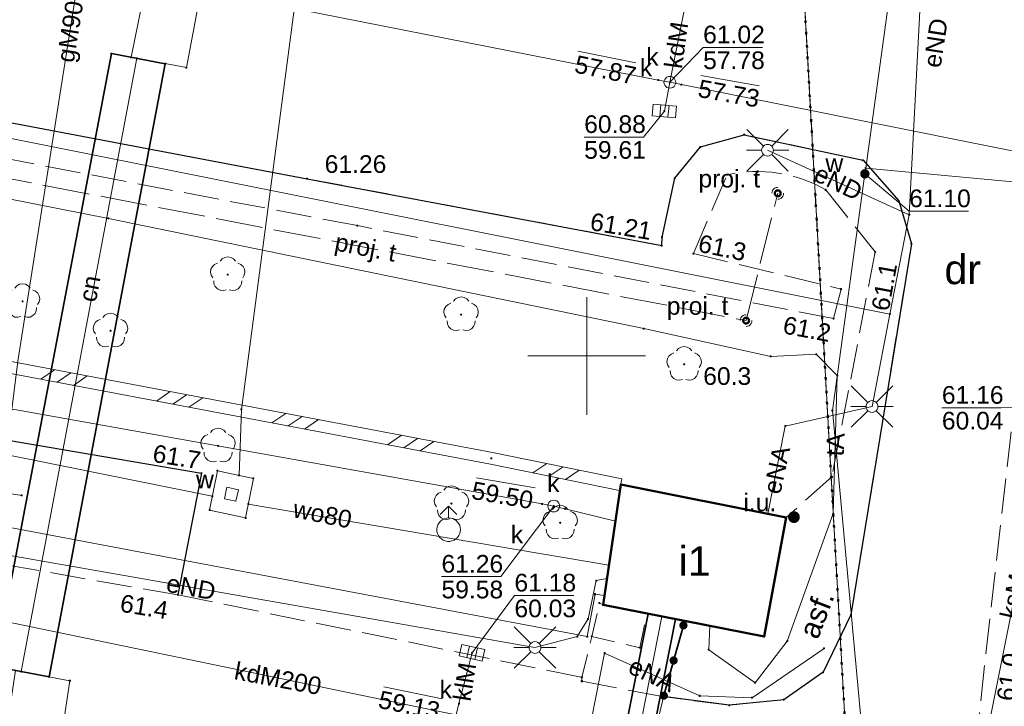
# Model space of a CAD drawing. Header units: millimetres. Extents: x 6421400 to 6424255, y 5791334 to 5793836.
# Tile 88 of 101: x 6422876 to 6422918, y 5792835 to 5792864. Entities that reach past the tile are written whole.
import ezdxf
from ezdxf.enums import TextEntityAlignment as Align

# ---------------------------------------------------------------- set-up
doc = ezdxf.new("R2010")
doc.units = ezdxf.units.MM
for name, pattern in [('KROPK2', [1, 0.05, -0.95]), ('PRZER1-1', [1, 0.5, -0.5]), ('PRZER2-1', [1.5, 1, -0.5]), ('PRZER3-1', [2, 1.5, -0.5]), ('PRZER4-1', [2.5, 2, -0.5])]:
    doc.linetypes.add(name, pattern=pattern)
doc.layers.get('0').update_dxf_attribs({"color": 252})
for name, color, linetype, lineweight in [('GESBZO', 7, 'Continuous', 35), ('GESBZO_O', 252, 'Continuous', 35), ('GESDZI', 252, 'Continuous', 18), ('GESJAE', 252, 'Continuous', 35), ('GESUZY', 252, 'Continuous', 18), ('GESUZY_O', 252, 'Continuous', 18), ('GSLDSS', 252, 'Continuous', 18), ('GSLKBR', 252, 'Continuous', 18), ('GSLKOC', 252, 'Continuous', 18), ('GSLKOG', 252, 'Continuous', 25), ('GSLKOU', 252, 'Continuous', 18), ('GSLKRW', 252, 'Continuous', 25), ('GSPPRB', 252, 'Continuous', 18), ('GSPRDL', 252, 'Continuous', 18), ('GSSKOA', 252, 'Continuous', 18), ('GTGTXT_O', 252, 'Continuous', 18), ('GULCNP', 252, 'Continuous', 18), ('GULCNP_O', 252, 'Continuous', 18), ('GULCOI', 252, 'Continuous', 25), ('GULCOR', 252, 'Continuous', 25), ('GULENN', 252, 'Continuous', 18), ('GULENN_O', 252, 'Continuous', 18), ('GULGPI', 252, 'Continuous', 18), ('GULGPI_O', 252, 'Continuous', 18), ('GULKDP', 252, 'Continuous', 18), ('GULKDP_O', 252, 'Continuous', 18), ('GULKLP', 252, 'Continuous', 18), ('GULKLP_O', 252, 'Continuous', 18), ('GULKSP', 252, 'Continuous', 18), ('GULKSP_O', 252, 'Continuous', 18), ('GULTPR', 252, 'Continuous', 18), ('GULTPR_O', 252, 'Continuous', 18), ('GULWOP', 252, 'Continuous', 18), ('GULWOP_O', 252, 'Continuous', 18), ('GUPISL', 252, 'Continuous', 18), ('GUPKKS', 252, 'Continuous', 18), ('GUPKSD', 252, 'Continuous', 18), ('GUPKSD_O', 252, 'Continuous', 18), ('GUPKWZ', 252, 'Continuous', 13), ('GUPKWZ_O', 252, 'Continuous', 13), ('GUPWDT', 252, 'Continuous', 18), ('GUPWWZ', 252, 'Continuous', 13), ('GUPWWZ_O', 252, 'Continuous', 13), ('GUSIKP', 252, 'Continuous', 18), ('GZLTPR', 252, 'Continuous', 18), ('GZLTPR_O', 252, 'Continuous', 18), ('GZPTSD', 252, 'Continuous', 18), ('GZPTSD_O', 252, 'Continuous', 18), ('Ramka sekcyjna', 252, 'Continuous', 18)]:
    doc.layers.add(name, color=color, linetype=linetype, lineweight=lineweight)
for name, color, linetype in [('GSPWPN', 252, 'Continuous'), ('GSPWPN_O', 252, 'Continuous'), ('GSPWPS', 252, 'Continuous'), ('GSPWPS_O', 252, 'Continuous'), ('GUPKSH', 252, 'Continuous'), ('GUPKSH_O', 252, 'Continuous'), ('GUPKUI', 252, 'Continuous'), ('GUPKUI_O', 252, 'Continuous'), ('GUPTSH', 252, 'Continuous'), ('GUPTSH_O', 252, 'Continuous'), ('GUPWSH', 252, 'Continuous'), ('GUPWSH_O', 252, 'Continuous'), ('GUPWZA', 252, 'Continuous'), ('GUPWZA_O', 252, 'Continuous'), ('xref', 252, 'Continuous')]:
    doc.layers.add(name, color=color, linetype=linetype)
doc.styles.add('Arial', font='arial.ttf')

# ---------------------------------------------------------------- blocks, each defined once
blk = doc.blocks.new('GSPRDL1')
blk.add_hatch(color=0).paths.add_polyline_path([(-0.045, 0), (-0.042798, -0.013906), (-0.036406, -0.02645), (-0.02645, -0.036406), (-0.013906, -0.042798), (0, -0.045), (0.013906, -0.042798), (0.02645, -0.036406), (0.036406, -0.02645), (0.042798, -0.013906), (0.045, 0), (0.042798, 0.013906), (0.036406, 0.02645), (0.02645, 0.036406), (0.013906, 0.042798), (0, 0.045), (-0.013906, 0.042798), (-0.02645, 0.036406), (-0.036406, 0.02645), (-0.042798, 0.013906)])
at = {"color": 0}
for points in [[(-0.646351, 0.068773), (-0.677512, 0.194901), (-0.663766, 0.324092), (-0.606763, 0.440839), (-0.513345, 0.531129), (-0.394725, 0.584125), (-0.265141, 0.593465)], [(-0.134326, 0.635969), (-0.024001, 0.70458), (0.103115, 0.731429), (0.231763, 0.713292), (0.346501, 0.652348), (0.433559, 0.55591), (0.482485, 0.435555)], [(0.563333, 0.324277), (0.662679, 0.240553), (0.727494, 0.127956), (0.75, 0), (0.727494, -0.127956), (0.662679, -0.240553), (0.563333, -0.324277)], [(-0.265141, -0.593465), (-0.394725, -0.584125), (-0.513345, -0.531129), (-0.606763, -0.440839), (-0.663766, -0.324092), (-0.677512, -0.194901), (-0.646351, -0.068773)], [(0.482485, -0.435555), (0.433559, -0.55591), (0.346501, -0.652348), (0.231763, -0.713292), (0.103115, -0.731429), (-0.024001, -0.70458), (-0.134326, -0.635969)]]:
    blk.add_lwpolyline(points, dxfattribs=at)
blk = doc.blocks.new('GSLKOG2')
blk.add_hatch(color=0).paths.add_polyline_path([(0, 0.175), (-0.045293, 0.169037), (-0.0875, 0.151554), (-0.123744, 0.123744), (-0.151554, 0.0875), (-0.169037, 0.045293), (-0.175, 0), (-0.169037, -0.045293), (-0.151554, -0.0875), (-0.123744, -0.123744), (-0.0875, -0.151554), (-0.045293, -0.169037), (0, -0.175), (0.045293, -0.169037), (0.0875, -0.151554), (0.123744, -0.123744), (0.151554, -0.0875), (0.169037, -0.045293), (0.175, 0), (0.169037, 0.045293), (0.151554, 0.0875), (0.123744, 0.123744), (0.0875, 0.151554), (0.045293, 0.169037)])
blk = doc.blocks.new('GSLKOG1')
blk.add_hatch(color=0).paths.add_polyline_path([(0, 0.175), (-0.045293, 0.169037), (-0.0875, 0.151554), (-0.123744, 0.123744), (-0.151554, 0.0875), (-0.169037, 0.045293), (-0.175, 0), (-0.169037, -0.045293), (-0.151554, -0.0875), (-0.123744, -0.123744), (-0.0875, -0.151554), (-0.045293, -0.169037), (0, -0.175), (0.045293, -0.169037), (0.0875, -0.151554), (0.123744, -0.123744), (0.151554, -0.0875), (0.169037, -0.045293), (0.175, 0), (0.169037, 0.045293), (0.151554, 0.0875), (0.123744, 0.123744), (0.0875, 0.151554), (0.045293, 0.169037)])
blk = doc.blocks.new('GSPWPN1')
blk.add_hatch(color=0).paths.add_polyline_path([(0, 0.045), (-0.011647, 0.043467), (-0.0225, 0.038971), (-0.03182, 0.03182), (-0.038971, 0.0225), (-0.043467, 0.011647), (-0.045, 0), (-0.043467, -0.011647), (-0.038971, -0.0225), (-0.03182, -0.03182), (-0.0225, -0.038971), (-0.011647, -0.043467), (0, -0.045), (0.011647, -0.043467), (0.0225, -0.038971), (0.03182, -0.03182), (0.038971, -0.0225), (0.043467, -0.011647), (0.045, 0), (0.043467, 0.011647), (0.038971, 0.0225), (0.03182, 0.03182), (0.0225, 0.038971), (0.011647, 0.043467)])
blk = doc.blocks.new('GSPWPS1')
blk.add_hatch(color=0).paths.add_polyline_path([(0, 0.045), (-0.011647, 0.043467), (-0.0225, 0.038971), (-0.03182, 0.03182), (-0.038971, 0.0225), (-0.043467, 0.011647), (-0.045, 0), (-0.043467, -0.011647), (-0.038971, -0.0225), (-0.03182, -0.03182), (-0.0225, -0.038971), (-0.011647, -0.043467), (0, -0.045), (0.011647, -0.043467), (0.0225, -0.038971), (0.03182, -0.03182), (0.038971, -0.0225), (0.043467, -0.011647), (0.045, 0), (0.043467, 0.011647), (0.038971, 0.0225), (0.03182, 0.03182), (0.0225, 0.038971), (0.011647, 0.043467)])
blk = doc.blocks.new('GSLDSS1')
at = {"color": 0}
for points in [[(-0.955, -0.25), (-0.455, 0.25)], [(-0.25, -0.25), (0.25, 0.25)], [(0.455, -0.25), (0.955, 0.25)]]:
    blk.add_lwpolyline(points, dxfattribs=at)
blk = doc.blocks.new('GSLDSS2')
at = {"color": 0}
blk.add_lwpolyline([(0, 0.25), (0, -0.25)], dxfattribs=at)
blk = doc.blocks.new('GUPKSH1')
blk.add_hatch(color=0).paths.add_polyline_path([(0, 0.045), (-0.011647, 0.043467), (-0.0225, 0.038971), (-0.03182, 0.03182), (-0.038971, 0.0225), (-0.043467, 0.011647), (-0.045, 0), (-0.043467, -0.011647), (-0.038971, -0.0225), (-0.03182, -0.03182), (-0.0225, -0.038971), (-0.011647, -0.043467), (0, -0.045), (0.011647, -0.043467), (0.0225, -0.038971), (0.03182, -0.03182), (0.038971, -0.0225), (0.043467, -0.011647), (0.045, 0), (0.043467, 0.011647), (0.038971, 0.0225), (0.03182, 0.03182), (0.0225, 0.038971), (0.011647, 0.043467)])
blk = doc.blocks.new('GUPWSH1')
blk.add_hatch(color=0).paths.add_polyline_path([(0, 0.045), (-0.011647, 0.043467), (-0.0225, 0.038971), (-0.03182, 0.03182), (-0.038971, 0.0225), (-0.043467, 0.011647), (-0.045, 0), (-0.043467, -0.011647), (-0.038971, -0.0225), (-0.03182, -0.03182), (-0.0225, -0.038971), (-0.011647, -0.043467), (0, -0.045), (0.011647, -0.043467), (0.0225, -0.038971), (0.03182, -0.03182), (0.038971, -0.0225), (0.043467, -0.011647), (0.045, 0), (0.043467, 0.011647), (0.038971, 0.0225), (0.03182, 0.03182), (0.0225, 0.038971), (0.011647, 0.043467)])
blk = doc.blocks.new('GUPTSH1')
blk.add_hatch(color=0).paths.add_polyline_path([(0, 0.045), (-0.011647, 0.043467), (-0.0225, 0.038971), (-0.03182, 0.03182), (-0.038971, 0.0225), (-0.043467, 0.011647), (-0.045, 0), (-0.043467, -0.011647), (-0.038971, -0.0225), (-0.03182, -0.03182), (-0.0225, -0.038971), (-0.011647, -0.043467), (0, -0.045), (0.011647, -0.043467), (0.0225, -0.038971), (0.03182, -0.03182), (0.038971, -0.0225), (0.043467, -0.011647), (0.045, 0), (0.043467, 0.011647), (0.038971, 0.0225), (0.03182, 0.03182), (0.0225, 0.038971), (0.011647, 0.043467)])
blk = doc.blocks.new('GUPWDT1')
at = {"color": 0}
blk.add_lwpolyline([(0.5, 0), (0.492404, -0.086824), (0.469846, -0.17101), (0.433013, -0.25), (0.383022, -0.321394), (0.321394, -0.383022), (0.25, -0.433013), (0.17101, -0.469846), (0.086824, -0.492404), (0, -0.5), (-0.086824, -0.492404), (-0.17101, -0.469846), (-0.25, -0.433013), (-0.32743, -0.377875), (-0.393027, -0.309079), (-0.444418, -0.229113), (-0.479746, -0.140866), (-0.497736, -0.047528), (-0.497736, 0.047528), (-0.479746, 0.140866), (-0.444418, 0.229113), (-0.393027, 0.309079), (-0.32743, 0.377875), (-0.25, 0.433013), (-0.163534, 0.4725), (-0.071157, 0.494911), (0.023791, 0.499434), (0.117879, 0.485906), (0.207708, 0.454816), (0.290028, 0.407288), (0.361867, 0.34504), (0.420627, 0.27032), (0.464184, 0.185831), (0.490964, 0.094626)], close=True, dxfattribs=at)
for points in [[(0.5, 0), (1, 0)], [(0.646447, 0.353553), (1, 0), (0.646447, -0.353553)]]:
    blk.add_lwpolyline(points, dxfattribs=at)
blk = doc.blocks.new('GUPWZA1')
blk.add_hatch(color=0).paths.add_polyline_path([(0, 0.2), (-0.051764, 0.193185), (-0.1, 0.173205), (-0.141421, 0.141421), (-0.173205, 0.1), (-0.193185, 0.051764), (-0.2, 0), (-0.193185, -0.051764), (-0.173205, -0.1), (-0.141421, -0.141421), (-0.1, -0.173205), (-0.051764, -0.193185), (0, -0.2), (0.051764, -0.193185), (0.1, -0.173205), (0.141421, -0.141421), (0.173205, -0.1), (0.193185, -0.051764), (0.2, 0), (0.193185, 0.051764), (0.173205, 0.1), (0.141421, 0.141421), (0.1, 0.173205), (0.051764, 0.193185)])
blk = doc.blocks.new('GUPKSD1_1')
at = {"color": 0}
blk.add_lwpolyline([(0.25, 0), (0.241481, -0.064705), (0.216506, -0.125), (0.176777, -0.176777), (0.125, -0.216506), (0.064705, -0.241481), (0, -0.25), (-0.064705, -0.241481), (-0.125, -0.216506), (-0.176777, -0.176777), (-0.216506, -0.125), (-0.241481, -0.064705), (-0.25, 0), (-0.241481, 0.064705), (-0.216506, 0.125), (-0.176777, 0.176777), (-0.125, 0.216506), (-0.064705, 0.241481), (0, 0.25), (0.064705, 0.241481), (0.125, 0.216506), (0.176777, 0.176777), (0.216506, 0.125), (0.241481, 0.064705)], close=True, dxfattribs=at)
blk = doc.blocks.new('GUPKUI1')
blk.add_hatch(color=0).paths.add_polyline_path([(0, 0.25), (-0.064705, 0.241481), (-0.125, 0.216506), (-0.176777, 0.176777), (-0.216506, 0.125), (-0.241481, 0.064705), (-0.25, 0), (-0.241481, -0.064705), (-0.216506, -0.125), (-0.176777, -0.176777), (-0.125, -0.216506), (-0.064705, -0.241481), (0, -0.25), (0.064705, -0.241481), (0.125, -0.216506), (0.176777, -0.176777), (0.216506, -0.125), (0.241481, -0.064705), (0.25, 0), (0.241481, 0.064705), (0.216506, 0.125), (0.176777, 0.176777), (0.125, 0.216506), (0.064705, 0.241481)])
blk = doc.blocks.new('GUPKKS1')
at = {"color": 0}
blk.add_lwpolyline([(0.5, -0.25), (-0.5, -0.25), (-0.5, 0.25), (0.5, 0.25)], close=True, dxfattribs=at)
for points in [[(-0.175, -0.25), (-0.175, 0.25)], [(0.175, -0.25), (0.175, 0.25)]]:
    blk.add_lwpolyline(points, dxfattribs=at)
blk = doc.blocks.new('GUPISL1_2')
at = {"color": 0}
for points in [[(-0.176777, 0.176777), (-0.883883, 0.883883)], [(0, 0.25), (0, 0.9)], [(0.176777, 0.176777), (0.883883, 0.883883)], [(-0.176777, -0.176777), (-0.883883, -0.883883)], [(0, -0.25), (0, -0.9)], [(0.176777, -0.176777), (0.883883, -0.883883)]]:
    blk.add_lwpolyline(points, dxfattribs=at)
blk.add_lwpolyline([(0.25, 0), (0.241481, -0.064705), (0.216506, -0.125), (0.176777, -0.176777), (0.125, -0.216506), (0.064705, -0.241481), (0, -0.25), (-0.064705, -0.241481), (-0.125, -0.216506), (-0.176777, -0.176777), (-0.216506, -0.125), (-0.241481, -0.064705), (-0.25, 0), (-0.241481, 0.064705), (-0.216506, 0.125), (-0.176777, 0.176777), (-0.125, 0.216506), (-0.064705, 0.241481), (0, 0.25), (0.064705, 0.241481), (0.125, 0.216506), (0.176777, 0.176777), (0.216506, 0.125), (0.241481, 0.064705)], close=True, dxfattribs=at)
blk = doc.blocks.new('GZPTSD1')
at = {"color": 0}
for points in [[(-0.25, 0), (-0.241481, 0.064705), (-0.216506, 0.125), (-0.176777, 0.176777), (-0.125, 0.216506), (-0.064705, 0.241481), (0, 0.25)], [(0.25, 0), (0.241481, -0.064705), (0.216506, -0.125), (0.176777, -0.176777), (0.125, -0.216506), (0.064705, -0.241481), (0, -0.25)]]:
    blk.add_lwpolyline(points, dxfattribs=at)
at = {"color": 7, "lineweight": 50, "true_color": 0xffffff}
blk.add_lwpolyline([(0, 0.125), (-0.038627, 0.118882), (-0.073473, 0.101127), (-0.101127, 0.073473), (-0.118882, 0.038627), (-0.125, 0), (-0.118882, -0.038627), (-0.101127, -0.073473), (-0.073473, -0.101127), (-0.038627, -0.118882), (0, -0.125), (0.038627, -0.118882), (0.073473, -0.101127), (0.101127, -0.073473), (0.118882, -0.038627), (0.125, 0), (0.118882, 0.038627), (0.101127, 0.073473), (0.073473, 0.101127), (0.038627, 0.118882)], close=True, dxfattribs=at)
blk = doc.blocks.new('GUPWWZ1_2')
at = {"color": 0}
blk.add_lwpolyline([(-0.25, 0.25), (-0.25, -0.25), (0.25, -0.25), (0.25, 0.25)], close=True, dxfattribs=at)
blk = doc.blocks.new('GUPKWZ1_1')
at = {"color": 0}
blk.add_lwpolyline([(0.25, 0), (0.241481, -0.064705), (0.216506, -0.125), (0.176777, -0.176777), (0.125, -0.216506), (0.064705, -0.241481), (0, -0.25), (-0.064705, -0.241481), (-0.125, -0.216506), (-0.176777, -0.176777), (-0.216506, -0.125), (-0.241481, -0.064705), (-0.25, 0), (-0.241481, 0.064705), (-0.216506, 0.125), (-0.176777, 0.176777), (-0.125, 0.216506), (-0.064705, 0.241481), (0, 0.25), (0.064705, 0.241481), (0.125, 0.216506), (0.176777, 0.176777), (0.216506, 0.125), (0.241481, 0.064705)], close=True, dxfattribs=at)
blk = doc.blocks.new('GSPPRB0')
at = {"color": 0, "lineweight": 18}
blk.add_lwpolyline([(-0.007955, 0.0225), (0.007955, 0.0225), (0.0225, 0.007955), (0.0225, -0.007955), (0.007955, -0.0225), (-0.007955, -0.0225), (-0.0225, -0.007955), (-0.0225, 0.007955)], close=True, dxfattribs=at)
blk = doc.blocks.new('G$CC51CC4AD')
at = {"layer": 'GESBZO', "linetype": 'Continuous', "lineweight": 50, "elevation": 10.26}
blk.add_lwpolyline([(6422901.445, 5792844.532), (6422908.474, 5792843.139), (6422907.538, 5792838.075), (6422900.691, 5792839.423)], close=True, dxfattribs=at)
at = {"layer": 'GESDZI', "linetype": 'Continuous', "lineweight": 18, "elevation": 10.3}
for points in [[(6422795.341, 5792905.438), (6422908.081, 5792885.793), (6422911.194, 5792830.604), (6422917.26, 5792719.89), (6422863.06, 5792716.73), (6422822.73, 5792724.17), (6422811.63, 5792724.79), (6422810.34, 5792698.25), (6422801.082, 5792696.382), (6422784.98, 5792698.5), (6422786.28, 5792726.3), (6422688.8, 5792730.98), (6422628.77, 5792742.38), (6422626.228, 5792743.45), (6422630.461, 5792804.26), (6422635.086, 5792870.721), (6422635.545, 5792889.65), (6422641.575, 5792889.501), (6422641.844, 5792899.611), (6422635.964, 5792905.63), (6422636.303, 5792918.88), (6422638.343, 5792930.71), (6422642.952, 5792933.93)], [(6422921.253, 5792829.964), (6422921.574, 5792824.324), (6422923.826, 5792784.195), (6422924.93, 5792764.546), (6422926.028, 5792745.126), (6422928.33, 5792704.407), (6422930.432, 5792667.178), (6422930.7, 5792662.85), (6422931.68, 5792645.92), (6422924.71, 5792645.76), (6422925.4, 5792633.4), (6422926.98, 5792605.35), (6422927.796, 5792589.549), (6422924.816, 5792589.219), (6422920.66, 5792661.95), (6422917.26, 5792719.89), (6422911.194, 5792830.604), (6422908.081, 5792885.793), (6422907.81, 5792890.473), (6422917.97, 5792887.063)]]:
    blk.add_lwpolyline(points, close=True, dxfattribs=at)
at = {"layer": 'GESJAE', "linetype": 'KROPK2', "lineweight": 50, "elevation": 10.3}
for points in [[(6422917.26, 5792719.89), (6422911.194, 5792830.604), (6422908.081, 5792885.793), (6422907.81, 5792890.473), (6422917.97, 5792887.063), (6422945.401, 5792877.874), (6422948.39, 5792876.44), (6422974.78, 5792868.1), (6422978.76, 5792866.84), (6422984.191, 5792864.866), (6422989.271, 5792862.976), (6423047.071, 5792841.689), (6423054.471, 5792838.969), (6423056.551, 5792838.199), (6423055.911, 5792849.089), (6423054.419, 5792878.798), (6423051.458, 5792906.858), (6423050.316, 5792931.978), (6423050.096, 5792936.848), (6423049.125, 5792958.357), (6423046.212, 5793022.547)], [(6422840.351, 5792905.8), (6422907.81, 5792890.473), (6422908.081, 5792885.793), (6422911.194, 5792830.604), (6422917.26, 5792719.89), (6422920.66, 5792661.95), (6422924.816, 5792589.219), (6422926.976, 5792582.57)]]:
    blk.add_lwpolyline(points, dxfattribs=at)
at = {"layer": 'GESUZY', "linetype": 'PRZER1-1', "lineweight": 18, "elevation": 10.18}
for points in [[(6422750.482, 5792703.054), (6422711.322, 5792708.222), (6422624.574, 5792719.673), (6422626.228, 5792743.45), (6422630.461, 5792804.26), (6422635.086, 5792870.721), (6422635.545, 5792889.65), (6422641.575, 5792889.501), (6422641.844, 5792899.611), (6422635.964, 5792905.63), (6422636.303, 5792918.88), (6422638.343, 5792930.71), (6422642.952, 5792933.93), (6422691.625, 5792924.83), (6422795.341, 5792905.438), (6422908.081, 5792885.793), (6422911.194, 5792830.604), (6422917.26, 5792719.89), (6422810.34, 5792698.25), (6422801.082, 5792696.382)], [(6422930.432, 5792667.178), (6422934.74, 5792663.32), (6422930.7, 5792662.85), (6422931.68, 5792645.92), (6422924.71, 5792645.76), (6422925.4, 5792633.4), (6422926.98, 5792605.35), (6422927.796, 5792589.549), (6422924.816, 5792589.219), (6422920.66, 5792661.95), (6422917.26, 5792719.89), (6422911.194, 5792830.604), (6422908.081, 5792885.793), (6422907.81, 5792890.473), (6422917.97, 5792887.063), (6422921.253, 5792829.964), (6422922.673, 5792804.73), (6422923.826, 5792784.195), (6422925.427, 5792755.758), (6422926.028, 5792745.126), (6422928.33, 5792704.407)]]:
    blk.add_lwpolyline(points, close=True, dxfattribs=at)
at = {"layer": 'GSLDSS', "linetype": 'Continuous', "lineweight": 18, "elevation": 10.22}
for points in [[(6422840.724, 5792856.714), (6422850.4, 5792854.585), (6422874.397, 5792849.976), (6422895.998, 5792845.895), (6422901.495, 5792844.777)], [(6422840.616, 5792856.226), (6422850.3, 5792854.095), (6422874.303, 5792849.484), (6422895.902, 5792845.405), (6422901.395, 5792844.287)]]:
    blk.add_lwpolyline(points, dxfattribs=at)
at = {"layer": 'GSLKBR', "linetype": 'Continuous', "lineweight": 18, "elevation": 10.18}
blk.add_lwpolyline([(6422903.274, 5792835.566), (6422901.94, 5792829.929)], dxfattribs=at)
at = {"layer": 'GSLKOC', "linetype": 'PRZER2-1', "lineweight": 18, "elevation": 10.18}
for points in [[(6422899.79, 5792836.34), (6422900.21, 5792838.08), (6422900.54, 5792839.5), (6422900.691, 5792839.423)], [(6422900.21, 5792838.08), (6422902.26, 5792837.6), (6422902.547, 5792839.058)]]:
    blk.add_lwpolyline(points, dxfattribs=at)
at = {"layer": 'GSLKOG', "linetype": 'Continuous', "lineweight": 35, "elevation": 10.18}
blk.add_lwpolyline([(6422903.274, 5792835.566), (6422904.109, 5792838.552)], dxfattribs=at)
at = {"layer": 'GSLKOU', "linetype": 'PRZER3-1', "lineweight": 18, "elevation": 10.18}
for points in [[(6422904.53, 5792854.35), (6422910.81, 5792852.84), (6422910.49, 5792851.59), (6422890.25, 5792855.54), (6422836.17, 5792865.85), (6422821.92, 5792868.64)], [(6422882.62, 5792839.85), (6422843.86, 5792846.59)], [(6422882.62, 5792839.85), (6422899.79, 5792836.34), (6422899.79, 5792836.18), (6422903.14, 5792835.54)]]:
    blk.add_lwpolyline(points, dxfattribs=at)
blk.add_lwpolyline([(6422904.53, 5792854.35), (6422905.97, 5792857.7, -0.18758), (6422910.16, 5792857.06), (6422912.26, 5792854.42), (6422910.42, 5792844.86), (6422908.474, 5792843.139)], format="xyb", dxfattribs=at)
at = {"layer": 'GSLKRW', "linetype": 'Continuous', "lineweight": 25, "elevation": 10.18}
blk.add_lwpolyline([(6422817.3, 5792860.72), (6422818.38, 5792868.74), (6422818.78, 5792871.72, 0.212893), (6422818.27, 5792874.97, 0.135669), (6422810.52, 5792876.96, 0.097614), (6422807.7, 5792876.64, 0.093983), (6422805.66, 5792875.62, 0.235117), (6422803.71, 5792872.31), (6422802.57, 5792864.42), (6422800.61, 5792853.99, 0.152127), (6422800.64, 5792852.48, 0.248916), (6422802.91, 5792850.47), (6422813.84, 5792848.58, 0.327079), (6422817.36, 5792849.48), (6422841.5, 5792844.8, 0.167419), (6422842.78, 5792844.98, 0.258814), (6422843.86, 5792846.59), (6422844.77, 5792851.65), (6422883.62, 5792845.02), (6422882.62, 5792839.85)], format="xyb", dxfattribs=at)
for points in [[(6422820.75, 5792860.08), (6422821.92, 5792868.64), (6422822.14, 5792870.1), (6422823.02, 5792869.89), (6422823.84, 5792869.72), (6422888.111, 5792857.531)], [(6422888.111, 5792857.531), (6422903.184, 5792854.694), (6422903.201, 5792855.054), (6422903.737, 5792857.555), (6422904.831, 5792858.885), (6422906.691, 5792859.401), (6422911.743, 5792858.318), (6422913.262, 5792856.59), (6422913.799, 5792854.77), (6422911.229, 5792839.001), (6422910.044, 5792836.562), (6422908.372, 5792835.393), (6422906.057, 5792835.155), (6422903.14, 5792835.54)]]:
    blk.add_lwpolyline(points, dxfattribs=at)
at = {"layer": 'GSSKOA', "linetype": 'PRZER3-1', "lineweight": 18, "elevation": 10.18}
for points in [[(6422901.94, 5792829.929), (6422907.274, 5792829.501), (6422909.812, 5792828.254), (6422911.294, 5792826.706), (6422911.922, 5792824.934), (6422914, 5792801.298), (6422913.849, 5792798.52), (6422912.78, 5792796.409), (6422910.953, 5792794.442), (6422908.132, 5792793.353), (6422900.229, 5792792.778), (6422896.648, 5792775.308), (6422906.022, 5792773.705), (6422916.033, 5792771.952), (6422920.559, 5792771.088), (6422916.518, 5792833.363), (6422918.369, 5792849.764), (6422919.926, 5792850.116), (6422921.335, 5792862.594)], [(6422888.111, 5792857.531), (6422903.184, 5792854.694), (6422903.201, 5792855.054), (6422903.737, 5792857.555), (6422904.831, 5792858.885), (6422906.691, 5792859.401), (6422911.743, 5792858.318), (6422913.262, 5792856.59), (6422913.799, 5792854.77), (6422911.229, 5792839.001), (6422910.044, 5792836.562), (6422908.372, 5792835.393), (6422906.057, 5792835.155), (6422903.14, 5792835.54)]]:
    blk.add_lwpolyline(points, dxfattribs=at)
at = {"layer": 'GULCNP', "linetype": 'Continuous', "lineweight": 18, "elevation": 10.18}
for points in [[(6422880.879, 5792862.649), (6422875.965, 5792836.589)], [(6422903.186, 5792838.932), (6422900.79, 5792826.756), (6422883.013, 5792830.672), (6422881.345, 5792821.308)]]:
    blk.add_lwpolyline(points, dxfattribs=at)
at = {"layer": 'GULCOI', "linetype": 'Continuous', "lineweight": 35, "elevation": 10.18}
blk.add_lwpolyline([(6422880.774, 5792821.41), (6422882.544, 5792831.333), (6422900.314, 5792827.4), (6422902.606, 5792839.046), (6422903.767, 5792838.818), (6422901.266, 5792826.112), (6422883.477, 5792830.019), (6422881.906, 5792821.208)], close=True, dxfattribs=at)
at = {"layer": 'GULCOR', "linetype": 'Continuous', "lineweight": 35, "elevation": 10.18}
blk.add_lwpolyline([(6422877.145, 5792836.366), (6422882.088, 5792862.421), (6422879.799, 5792862.853), (6422874.835, 5792836.802)], close=True, dxfattribs=at)
at = {"layer": 'GULENN', "linetype": 'Continuous', "lineweight": 18, "elevation": 10.18}
for points in [[(6422795.67, 5792865.06), (6422798.581, 5792877.899), (6422816.269, 5792874.742), (6422817.032, 5792870.709), (6422845.331, 5792864.922), (6422874.885, 5792859.367), (6422912.885, 5792851.779)], [(6422912.124, 5792847.852), (6422912.885, 5792851.779), (6422913.703, 5792856.001), (6422914.32, 5792867.92)], [(6422913.703, 5792856.001), (6422907.683, 5792858.744)], [(6422839.459, 5792850.009), (6422875.987, 5792844.073)], [(6422843.818, 5792848.69), (6422900.024, 5792838.077)], [(6422871.13, 5792848.25), (6422870.554, 5792842.389), (6422897.8, 5792837.61), (6422899.599, 5792838.073), (6422900.058, 5792838.823), (6422900.405, 5792840.457), (6422900.856, 5792840.54)], [(6422907.699, 5792843.293), (6422908.438, 5792847.02), (6422912.124, 5792847.852)], [(6422900.75, 5792839.819), (6422900.354, 5792839.878), (6422900.024, 5792838.077)], [(6422910.089, 5792837.573), (6422907.026, 5792835.475), (6422904.801, 5792835.557), (6422900.76, 5792837.371)], [(6422898.877, 5792827.805), (6422900.76, 5792837.371)]]:
    blk.add_lwpolyline(points, dxfattribs=at)
at = {"layer": 'GULGPI', "linetype": 'Continuous', "lineweight": 18, "elevation": 10.18}
blk.add_lwpolyline([(6422882.201, 5792892.942), (6422883.476, 5792892.693), (6422882.509, 5792888.26), (6422880.238, 5792877.791), (6422875.825, 5792849.784), (6422873.205, 5792828.913), (6422871.758, 5792826.222), (6422872.214, 5792826.133)], dxfattribs=at)
at = {"layer": 'GULKDP', "linetype": 'Continuous', "lineweight": 18, "elevation": 10.18}
for points in [[(6422860.214, 5792870.16), (6422860.705, 5792870.064), (6422903.042, 5792861.727), (6422903.533, 5792861.63), (6422904.023, 5792861.532), (6422921.328, 5792858.062), (6422921.818, 5792857.965)], [(6422904.26, 5792865.26), (6422903.533, 5792861.63)], [(6422903.3, 5792860.41), (6422903.533, 5792861.63)], [(6422872.058, 5792839.385), (6422872.55, 5792839.28), (6422893.96, 5792834.85), (6422894.45, 5792834.75), (6422916.351, 5792830.643)]]:
    blk.add_lwpolyline(points, dxfattribs=at)
at = {"layer": 'GULKLP', "linetype": 'Continuous', "lineweight": 18, "elevation": 10.18}
blk.add_lwpolyline([(6422894.45, 5792834.75), (6422894.57, 5792835.23), (6422895.127, 5792837.387)], dxfattribs=at)
at = {"layer": 'GULKSP', "linetype": 'Continuous', "lineweight": 18, "elevation": 10.18}
for points in [[(6422916.351, 5792830.643), (6422916.45, 5792831.13), (6422921.72, 5792857.47), (6422921.818, 5792857.965), (6422921.92, 5792858.46), (6422926.742, 5792882.822)], [(6422901.217, 5792842.987), (6422899.08, 5792843.51), (6422898.597, 5792843.623), (6422898.1, 5792843.71), (6422851.1, 5792852.12), (6422850.606, 5792852.212)]]:
    blk.add_lwpolyline(points, dxfattribs=at)
at = {"layer": 'GULTPR', "linetype": 'Continuous', "lineweight": 18, "elevation": 10.18}
for points in [[(6422795.651, 5792871.211), (6422797.63, 5792870.93), (6422806.27, 5792869.8), (6422808.41, 5792869.37), (6422823.88, 5792866.87), (6422879.67, 5792855.844), (6422902.424, 5792851.166), (6422907.82, 5792849.98), (6422909.755, 5792850.072), (6422910.648, 5792849.17)], [(6422905.233, 5792838.529), (6422905.187, 5792837.519), (6422907.152, 5792836.113), (6422908.519, 5792837.882), (6422910.478, 5792843.303), (6422910.648, 5792849.17)]]:
    blk.add_lwpolyline(points, dxfattribs=at)
at = {"layer": 'GULWOP', "linetype": 'Continuous', "lineweight": 18, "elevation": 10.18}
for points in [[(6422885.222, 5792844.927), (6422885.319, 5792847.727), (6422888.782, 5792873.982), (6422894.21, 5792903.752)], [(6422922.812, 5792655.618), (6422922.835, 5792657.922), (6422921.113, 5792690.278), (6422918.378, 5792740.225), (6422916.97, 5792760.767), (6422916.311, 5792770.367), (6422913.154, 5792819.174), (6422912.664, 5792823.564), (6422910.443, 5792847.683), (6422911.82, 5792857.74), (6422911.859, 5792857.986), (6422917.42, 5792898.433), (6422917.48, 5792898.853)], [(6422911.859, 5792857.986), (6422926.347, 5792856.629), (6422939.668, 5792857.351), (6422939.54, 5792859.548)], [(6422884.086, 5792844.039), (6422874.728, 5792845.928), (6422854.591, 5792849.39), (6422853.023, 5792842.793), (6422850.24, 5792831.363)], [(6422900.94, 5792841.106), (6422885.616, 5792843.709)]]:
    blk.add_lwpolyline(points, dxfattribs=at)
at = {"layer": 'GUPKSH_O', "linetype": 'Continuous', "lineweight": 13, "elevation": 10.8, "flags": 128}
for points in [[(6422903.533, 5792861.63), (6422904.947, 5792863.114), (6422907.467, 5792863.114)], [(6422899.62, 5792862.959), (6422902.089, 5792862.452)], [(6422904.847, 5792861.925), (6422907.327, 5792861.481)], [(6422903.3, 5792860.41), (6422902.411, 5792859.305), (6422899.891, 5792859.305)], [(6422920.705, 5792847.829), (6422917.613, 5792847.798), (6422915.093, 5792847.798)], [(6422897.803, 5792844.395), (6422895.32, 5792844.827)], [(6422898.597, 5792843.623), (6422896.346, 5792840.622), (6422893.826, 5792840.622)], [(6422895.127, 5792837.387), (6422896.927, 5792839.82), (6422899.447, 5792839.82)], [(6422893.85, 5792835.435), (6422891.38, 5792835.938)]]:
    blk.add_lwpolyline(points, dxfattribs=at)
at = {"layer": 'GUPWSH_O', "linetype": 'Continuous', "lineweight": 13, "elevation": 10.8, "flags": 128}
blk.add_lwpolyline([(6422911.82, 5792857.74), (6422913.702, 5792856.151), (6422916.222, 5792856.151)], dxfattribs=at)
at = {"layer": 'GUSIKP', "linetype": 'Continuous', "lineweight": 18, "elevation": 10.22}
for points in [[(6422881.252, 5792865.703), (6422883.551, 5792865.27), (6422882.982, 5792862.253), (6422880.634, 5792862.696)], [(6422884.3, 5792845.12), (6422885.83, 5792844.8), (6422885.5, 5792843.12), (6422883.97, 5792843.45)], [(6422875.358, 5792834.179), (6422875.72, 5792836.635), (6422878.029, 5792836.2), (6422877.668, 5792833.744)]]:
    blk.add_lwpolyline(points, close=True, dxfattribs=at)
at = {"layer": 'GZLTPR', "linetype": 'PRZER4-1', "lineweight": 18, "elevation": 10.18}
blk.add_lwpolyline([(6422812.182, 5792865.869), (6422822.073, 5792862.757), (6422826.116, 5792860.324), (6422828.893, 5792862.646), (6422834.371, 5792864.799), (6422839.605, 5792864.601), (6422843.919, 5792863.829), (6422874.432, 5792857.732), (6422906.771, 5792851.503), (6422908.118, 5792856.912)], dxfattribs=at)
at = {"layer": 'Ramka sekcyjna', "linetype": 'Continuous', "lineweight": 18, "elevation": 100, "flags": 128}
for points in [[(6422900, 5792847.5), (6422900, 5792852.5)], [(6422902.5, 5792850), (6422897.5, 5792850)]]:
    blk.add_lwpolyline(points, dxfattribs=at)
at = {"layer": 'GSLDSS', "linetype": 'Continuous', "lineweight": 18}
for name, p, rotation in [('GSLDSS1', (6422877.78, 5792849.082, 10.22), 349.3034892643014), ('GSLDSS1', (6422877.78, 5792849.082, 10.22), 349.3034892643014), ('GSLDSS1', (6422882.693, 5792848.154, 10.22), 349.3034892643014), ('GSLDSS1', (6422882.693, 5792848.154, 10.22), 349.3034892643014), ('GSLDSS1', (6422887.607, 5792847.226, 10.22), 349.3034892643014), ('GSLDSS1', (6422887.607, 5792847.226, 10.22), 349.3034892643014), ('GSLDSS1', (6422892.52, 5792846.298, 10.22), 349.3034892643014), ('GSLDSS1', (6422892.52, 5792846.298, 10.22), 349.3034892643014), ('GSLDSS1', (6422898.697, 5792845.091, 10.22), 348.5000617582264), ('GSLDSS1', (6422898.697, 5792845.091, 10.22), 348.5000617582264), ('GSLDSS2', (6422901.445, 5792844.532, 10.22), 348.5000617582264)]:
    blk.add_blockref(name, p, dxfattribs=dict(at, rotation=rotation))
at = {"layer": 'GSLKOG', "linetype": 'Continuous', "lineweight": 25, "rotation": 74.3762967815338}
for name, p in [('GSLKOG1', (6422904.109, 5792838.552, 10.18)), ('GSLKOG2', (6422903.691, 5792837.059, 10.18)), ('GSLKOG2', (6422903.691, 5792837.059, 10.18)), ('GSLKOG1', (6422903.274, 5792835.566, 10.18))]:
    blk.add_blockref(name, p, dxfattribs=at)
at = {"layer": 'GSPPRB', "linetype": 'Continuous', "lineweight": 18, "rotation": 90}
for p in [(6422879.799, 5792862.853, 10.28), (6422880.634, 5792862.696, 10.28), (6422880.879, 5792862.649, 10.28), (6422882.088, 5792862.421, 10.28), (6422882.982, 5792862.253, 10.28), (6422903.042, 5792861.727, 10.28), (6422904.023, 5792861.532, 10.28), (6422906.691, 5792859.401, 10.28), (6422904.831, 5792858.885, 10.28), (6422911.743, 5792858.318, 10.28), (6422905.97, 5792857.7, 10.28), (6422907.26, 5792857.84, 10.28), (6422911.859, 5792857.986, 10.28), (6422888.111, 5792857.531, 10.28), (6422903.737, 5792857.555, 10.28), (6422910.16, 5792857.06, 10.28), (6422913.262, 5792856.59, 10.28), (6422913.703, 5792856.001, 10.28), (6422879.67, 5792855.844, 10.28), (6422890.25, 5792855.54, 10.28), (6422903.184, 5792854.694, 10.28), (6422903.201, 5792855.054, 10.28), (6422913.799, 5792854.77, 10.28), (6422910.81, 5792852.84, 10.28), (6422912.885, 5792851.779, 10.28), (6422902.424, 5792851.166, 10.28), (6422907.82, 5792849.98, 10.28), (6422909.755, 5792850.072, 10.28), (6422910.648, 5792849.17, 10.28), (6422885.319, 5792847.727, 10.28), (6422910.443, 5792847.683, 10.28), (6422908.438, 5792847.02, 10.28), (6422895.95, 5792845.65, 10.28), (6422884.3, 5792845.12, 10.28), (6422885.222, 5792844.927, 10.28), (6422885.83, 5792844.8, 10.28), (6422910.42, 5792844.86, 10.28), (6422901.445, 5792844.532, 10.28), (6422875.987, 5792844.073, 10.28), (6422884.086, 5792844.039, 10.28), (6422883.97, 5792843.45, 10.28), (6422885.616, 5792843.709, 10.28), (6422898.1, 5792843.71, 10.28), (6422899.08, 5792843.51, 10.28), (6422885.5, 5792843.12, 10.28), (6422908.474, 5792843.139, 10.28), (6422910.478, 5792843.303, 10.28), (6422900.405, 5792840.457, 10.28), (6422900.354, 5792839.878, 10.28), (6422900.54, 5792839.5, 10.28), (6422900.691, 5792839.423, 10.28), (6422900.058, 5792838.823, 10.28), (6422902.547, 5792839.058, 10.28), (6422911.229, 5792839.001, 10.28), (6422904.109, 5792838.552, 10.28), (6422899.599, 5792838.073, 10.28), (6422900.024, 5792838.077, 10.28), (6422900.21, 5792838.08, 10.28), (6422907.538, 5792838.075, 10.28), (6422902.26, 5792837.6, 10.28), (6422908.519, 5792837.882, 10.28), (6422910.089, 5792837.573, 10.28), (6422900.76, 5792837.371, 10.28), (6422905.187, 5792837.519, 10.28), (6422875.965, 5792836.589, 10.28), (6422877.145, 5792836.366, 10.28), (6422899.79, 5792836.34, 10.28), (6422910.044, 5792836.562, 10.28), (6422878.029, 5792836.2, 10.28), (6422899.79, 5792836.18, 10.28), (6422907.152, 5792836.113, 10.28), (6422903.14, 5792835.54, 10.28), (6422903.274, 5792835.566, 10.28), (6422904.801, 5792835.557, 10.28), (6422907.026, 5792835.475, 10.28), (6422894.57, 5792835.23, 10.28), (6422906.057, 5792835.155, 10.28), (6422908.372, 5792835.393, 10.28)]:
    blk.add_blockref('GSPPRB0', p, dxfattribs=at)
at = {"layer": 'GSPRDL', "linetype": 'Continuous', "lineweight": 18, "rotation": 90}
for p in [(6422884.74, 5792853.46, 10.12), (6422876.02, 5792852.32, 10.12), (6422894.66, 5792851.76, 10.12), (6422879.76, 5792851.07, 10.12), (6422904.14, 5792849.65, 10.12), (6422884.33, 5792846.18, 10.12), (6422894.25, 5792843.73, 10.12), (6422898.87, 5792842.91, 10.12)]:
    blk.add_blockref('GSPRDL1', p, dxfattribs=at)
at = {"layer": 'GSPWPN', "linetype": 'Continuous', "lineweight": 5, "rotation": 90}
for p in [(6422904.53, 5792854.35, 10.2), (6422912.26, 5792854.42, 10.2), (6422910.49, 5792851.59, 10.2), (6422883.62, 5792845.02, 10.2), (6422882.62, 5792839.85, 10.2)]:
    blk.add_blockref('GSPWPN1', p, dxfattribs=at)
at = {"layer": 'GSPWPS', "linetype": 'Continuous', "lineweight": 5, "rotation": 90}
for p in [(6422888.111, 5792857.531, 10.2), (6422903.184, 5792854.694, 10.2)]:
    blk.add_blockref('GSPWPS1', p, dxfattribs=at)
at = {"layer": 'GUPISL', "linetype": 'Continuous', "lineweight": 18, "rotation": 90}
for p in [(6422907.683, 5792858.744, 10.24), (6422912.124, 5792847.852, 10.24), (6422897.8, 5792837.61, 10.24)]:
    blk.add_blockref('GUPISL1_2', p, dxfattribs=at)
at = {"layer": 'GUPKKS', "linetype": 'Continuous', "lineweight": 18}
for p, rotation in [((6422903.3, 5792860.41, 10.24), 354.838334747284), ((6422895.127, 5792837.387, 10.24), 347.2650961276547)]:
    blk.add_blockref('GUPKKS1', p, dxfattribs=dict(at, rotation=rotation))
at = {"layer": 'GUPKSD', "linetype": 'Continuous', "lineweight": 18, "rotation": 90}
for p in [(6422903.533, 5792861.63, 10.24), (6422898.597, 5792843.623, 10.24)]:
    blk.add_blockref('GUPKSD1_1', p, dxfattribs=at)
at = {"layer": 'GUPKSH', "linetype": 'Continuous', "lineweight": 5, "rotation": 90}
for p in [(6422903.042, 5792861.727, 10.24), (6422903.533, 5792861.63, 10.24), (6422904.023, 5792861.532, 10.24), (6422903.3, 5792860.41, 10.24), (6422898.105, 5792843.711, 10.24), (6422898.597, 5792843.623, 10.24), (6422899.082, 5792843.505, 10.24), (6422895.127, 5792837.387, 10.24), (6422894.574, 5792835.235, 10.24)]:
    blk.add_blockref('GUPKSH1', p, dxfattribs=at)
at = {"layer": 'GUPKUI', "linetype": 'Continuous', "lineweight": 5, "rotation": 90}
blk.add_blockref('GUPKUI1', (6422908.806, 5792843.152, 10.24), dxfattribs=at)
at = {"layer": 'GUPKWZ', "linetype": 'Continuous', "lineweight": 13, "rotation": 90}
for p in [(6422903.533, 5792861.63, 10.25), (6422898.597, 5792843.623, 10.25)]:
    blk.add_blockref('GUPKWZ1_1', p, dxfattribs=at)
at = {"layer": 'GUPTSH', "linetype": 'Continuous', "lineweight": 5, "rotation": 90}
blk.add_blockref('GUPTSH1', (6422907.821, 5792849.982, 10.24), dxfattribs=at)
at = {"layer": 'GUPWDT', "linetype": 'Continuous', "lineweight": 18, "rotation": 90}
blk.add_blockref('GUPWDT1', (6422894.13, 5792842.62, 10.24), dxfattribs=at)
at = {"layer": 'GUPWSH', "linetype": 'Continuous', "lineweight": 5, "rotation": 90}
blk.add_blockref('GUPWSH1', (6422911.82, 5792857.74, 10.24), dxfattribs=at)
at = {"layer": 'GUPWWZ', "linetype": 'Continuous', "lineweight": 13, "rotation": 347.8958845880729}
blk.add_blockref('GUPWWZ1_2', (6422884.9, 5792844.125, 10.25), dxfattribs=at)
at = {"layer": 'GUPWZA', "linetype": 'Continuous', "lineweight": 5, "rotation": 348.654506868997}
blk.add_blockref('GUPWZA1', (6422911.82, 5792857.74, 10.24), dxfattribs=at)
at = {"layer": 'GZPTSD', "linetype": 'Continuous', "lineweight": 18}
for p in [(6422908.118, 5792856.912, 10.24), (6422906.771, 5792851.503, 10.24)]:
    blk.add_blockref('GZPTSD1', p, dxfattribs=at)
at = {"layer": 'GESBZO_O', "linetype": 'Continuous', "lineweight": 0, "style": 'Arial'}
blk.add_text('i1', height=1.25, rotation=360, dxfattribs=at).set_placement((6422904.583, 5792840.659, 10.8), align=Align.CENTER)
at = {"layer": 'GESUZY_O', "linetype": 'Continuous', "lineweight": 0, "style": 'Arial'}
blk.add_text('dr', height=1.25, rotation=360, dxfattribs=at).set_placement((6422915.979, 5792853.053, 10.8), align=Align.CENTER)
at = {"layer": 'GSPWPN_O', "linetype": 'Continuous', "lineweight": 0, "style": 'Arial'}
for s, rotation, p in [('61.3', 348.2512, (6422904.689, 5792854.442, 10.8)), ('61.0', 81.787, (6422918.158, 5792835.299, 10.8))]:
    blk.add_text(s, height=0.75, rotation=rotation, dxfattribs=at).set_placement(p)
for s, rotation, p in [('61.1', 79.6662, (6422913.196, 5792853.877, 10.8)), ('61.2', 349.3471, (6422910.297, 5792850.591, 10.8)), ('61.7', 350.8492, (6422883.523, 5792845.183, 10.8)), ('61.4', 350.6177, (6422882.134, 5792838.811, 10.8))]:
    blk.add_text(s, height=0.75, rotation=rotation, dxfattribs=at).set_placement(p, align=Align.RIGHT)
at = {"layer": 'GSPWPS_O', "linetype": 'Continuous', "lineweight": 0, "style": 'Arial'}
for s, rotation, p in [('61.26', 360, (6422888.861, 5792857.781, 10.8)), ('61.21', 350.5449, (6422900.101, 5792855.358, 10.8))]:
    blk.add_text(s, height=0.75, rotation=rotation, dxfattribs=at).set_placement(p)
at = {"layer": 'GTGTXT_O', "linetype": 'Continuous', "lineweight": 0, "style": 'Arial'}
blk.add_text('asf.', height=0.9, rotation=68.9782, dxfattribs=at).set_placement((6422909.818, 5792837.912, 10.8))
at = {"layer": 'GULCNP_O', "linetype": 'Continuous', "lineweight": 0, "style": 'Arial'}
blk.add_text('cn', height=0.75, rotation=79.3213, dxfattribs=at).set_placement((6422879.237, 5792852.793, 10.8), align=Align.CENTER)
at = {"layer": 'GULENN_O', "linetype": 'Continuous', "lineweight": 0, "style": 'Arial'}
for s, rotation, p in [('eND', 81.2946, (6422915.192, 5792863.248, 10.8)), ('eND', 334.454, (6422910.531, 5792857.034, 10.8)), ('eNA', 77.7397, (6422908.435, 5792845.077, 10.8)), ('eND', 349.6471, (6422883.116, 5792839.805, 10.8)), ('eNA', 334.7638, (6422902.621, 5792836.125, 10.8))]:
    blk.add_text(s, height=0.75, rotation=rotation, dxfattribs=at).set_placement(p, align=Align.CENTER)
at = {"layer": 'GULGPI_O', "linetype": 'Continuous', "lineweight": 0, "style": 'Arial'}
blk.add_text('gM90', height=0.75, rotation=81.0447, dxfattribs=at).set_placement((6422878.402, 5792863.729, 10.8), align=Align.CENTER)
at = {"layer": 'GULKDP_O', "linetype": 'Continuous', "lineweight": 0, "style": 'Arial'}
for s, rotation, p in [('kdM', 81.9527, (6422904.178, 5792863.16, 10.8)), ('kdM200', 349.38, (6422886.808, 5792835.93, 10.8))]:
    blk.add_text(s, height=0.75, rotation=rotation, dxfattribs=at).set_placement(p, align=Align.CENTER)
at = {"layer": 'GULKLP_O', "linetype": 'Continuous', "lineweight": 0, "style": 'Arial'}
blk.add_text('klM', height=0.75, rotation=81.1815, dxfattribs=at).set_placement((6422895.18, 5792836.099, 10.8), align=Align.CENTER)
at = {"layer": 'GULKSP_O', "linetype": 'Continuous', "lineweight": 0, "style": 'Arial'}
blk.add_text('ksM', height=0.75, rotation=77.6312, dxfattribs=at).set_placement((6422918.494, 5792839.709, 10.8), align=Align.CENTER)
at = {"layer": 'GULTPR_O', "linetype": 'Continuous', "lineweight": 0, "style": 'Arial'}
blk.add_text('tA', height=0.75, rotation=87.2941, dxfattribs=at).set_placement((6422910.938, 5792846.219, 10.8), align=Align.CENTER)
at = {"layer": 'GULWOP_O', "linetype": 'Continuous', "lineweight": 0, "style": 'Arial'}
blk.add_text('wo80', height=0.75, rotation=348.5883, dxfattribs=at).set_placement((6422888.697, 5792842.912, 10.8), align=Align.CENTER)
at = {"layer": 'GUPKSD_O', "linetype": 'Continuous', "lineweight": 0, "style": 'Arial'}
for p in [(6422903.053, 5792862.337, 10.8), (6422897.295, 5792842.042, 10.8)]:
    blk.add_text('k', height=0.75, rotation=360, dxfattribs=at).set_placement(p, align=Align.RIGHT)
at = {"layer": 'GUPKSH_O', "linetype": 'Continuous', "lineweight": 0, "style": 'Arial'}
for s, rotation, p in [('61.02', 360, (6422904.947, 5792863.287, 10.8)), ('57.87', 348.4035, (6422899.435, 5792862.055, 10.8)), ('57.78', 360, (6422904.947, 5792862.192, 10.8)), ('57.73', 349.8405, (6422904.684, 5792861.017, 10.8)), ('60.88', 360, (6422899.891, 5792859.477, 10.8)), ('59.61', 360, (6422899.891, 5792858.382, 10.8)), ('61.16', 360, (6422915.093, 5792847.971, 10.8)), ('60.04', 360, (6422915.093, 5792846.876, 10.8)), ('61.26', 360, (6422893.826, 5792840.795, 10.8)), ('61.18', 360, (6422896.927, 5792839.992, 10.8)), ('59.58', 360, (6422893.826, 5792839.7, 10.8)), ('60.03', 360, (6422896.927, 5792838.897, 10.8))]:
    blk.add_text(s, height=0.75, rotation=rotation, dxfattribs=at).set_placement(p)
for s, rotation, p in [('59.50', 350.1115, (6422897.644, 5792843.486, 10.8)), ('59.13', 348.4725, (6422893.665, 5792834.531, 10.8))]:
    blk.add_text(s, height=0.75, rotation=rotation, dxfattribs=at).set_placement(p, align=Align.RIGHT)
at = {"layer": 'GUPKUI_O', "linetype": 'Continuous', "lineweight": 0, "style": 'Arial'}
blk.add_text('i.u.', height=0.75, rotation=360, dxfattribs=at).set_placement((6422908.056, 5792843.402, 10.8), align=Align.RIGHT)
at = {"layer": 'GUPKWZ_O', "linetype": 'Continuous', "lineweight": 0, "style": 'Arial'}
for p in [(6422902.783, 5792861.88, 10.8), (6422898.841, 5792844.218, 10.8), (6422894.27, 5792835.451, 10.8)]:
    blk.add_text('k', height=0.75, rotation=360, dxfattribs=at).set_placement(p, align=Align.RIGHT)
at = {"layer": 'GUPTSH_O', "linetype": 'Continuous', "lineweight": 0, "style": 'Arial'}
blk.add_text('60.3', height=0.75, rotation=360, dxfattribs=at).set_placement((6422904.95, 5792848.772, 10.8))
at = {"layer": 'GUPWSH_O', "linetype": 'Continuous', "lineweight": 0, "style": 'Arial'}
blk.add_text('61.10', height=0.75, rotation=360, dxfattribs=at).set_placement((6422913.702, 5792856.324, 10.8))
at = {"layer": 'GUPWWZ_O', "linetype": 'Continuous', "lineweight": 0, "style": 'Arial'}
blk.add_text('w', height=0.75, rotation=360, dxfattribs=at).set_placement((6422884.15, 5792844.375, 10.8), align=Align.RIGHT)
at = {"layer": 'GUPWZA_O', "linetype": 'Continuous', "lineweight": 0, "style": 'Arial'}
blk.add_text('w', height=0.75, rotation=360, dxfattribs=at).set_placement((6422910.901, 5792857.818, 10.8), align=Align.RIGHT)
at = {"layer": 'GZLTPR_O', "linetype": 'Continuous', "lineweight": 0, "style": 'Arial'}
blk.add_text('proj. t', height=0.75, rotation=349.0963, dxfattribs=at).set_placement((6422890.531, 5792854.249, 10.8), align=Align.CENTER)
at = {"layer": 'GZPTSD_O', "linetype": 'Continuous', "lineweight": 0, "style": 'Arial'}
for p in [(6422907.368, 5792857.162, 10.8), (6422906.021, 5792851.753, 10.8)]:
    blk.add_text('proj. t', height=0.75, rotation=360, dxfattribs=at).set_placement(p, align=Align.RIGHT)

msp = doc.modelspace()

# ---------------------------------------------------------------- block references
at = {"layer": 'xref'}
msp.add_blockref('G$CC51CC4AD', (0, 0), dxfattribs=at)

doc.saveas('drawing.dxf')
